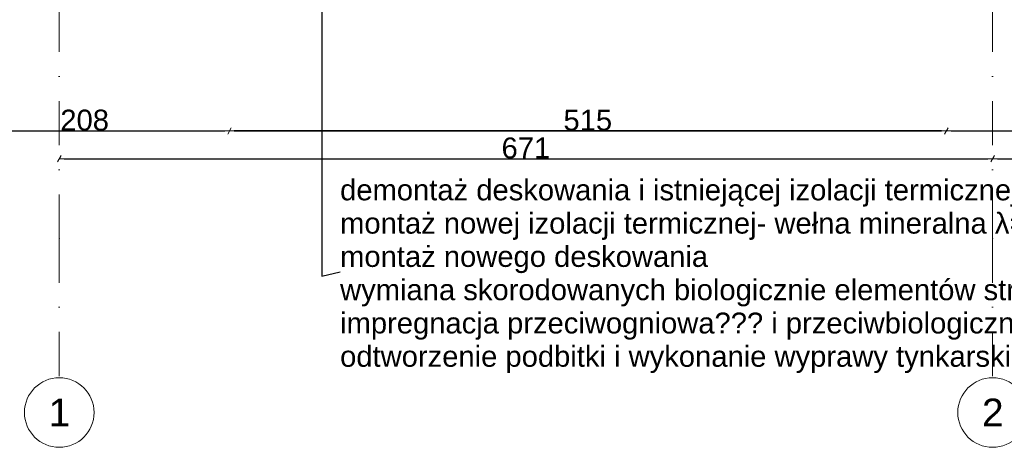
# Model space of a CAD drawing. Header units: millimetres. Extents: x 75999 to 132160, y -108895 to -89040.
# Tile 2 of 61: x 80907 to 87981, y -108895 to -105823. Entities that reach past the tile are written whole.
import ezdxf

# ---------------------------------------------------------------- set-up
doc = ezdxf.new("R2010")
doc.units = ezdxf.units.MM
doc.header["$MEASUREMENT"] = 0
doc.linetypes.add('Dot & Dashed', pattern=[670.277762, 317.5, -176.388889, 0, -176.388874])
for name, color, linetype in [('DIM MALY', 7, 'Continuous'), ('Nowe_00 ZMIANY', 7, 'Continuous'), ('Structural - Grid', 7, 'Continuous')]:
    doc.layers.add(name, color=color, linetype=linetype)
doc.styles.add('STYL_AUTOMATYCZNY_1', font='arial.ttf')
doc.styles.add('STYL_AUTOMATYCZNY_2', font='arial.ttf')
doc.styles.add('STYL_AUTOMATYCZNY_3', font='txt')
doc.dimstyles.new('STYL_AUTOMATYCZNY__3', dxfattribs={"dimtxt": 150, "dimasz": 34.231941, "dimexe": 0.18, "dimexo": 0.0625, "dimgap": 0, "dimtad": 1, "dimtih": 1, "dimtoh": 1, "dimdec": 0, "dimlfac": 0.1, "dimzin": 0, "dimdsep": 46, "dimtxsty": 'STYL_AUTOMATYCZNY_2', "dimblk": 'ARROWHEAD_2', "dimblk1": 'ARROWHEAD_2', "dimblk2": 'ARROWHEAD_2', "dimcen": 0.09, "dimse1": 1, "dimse2": 1, "dimclrd": 5, "dimclre": 5, "dimclrt": 1, "dimadec": 0, "dimazin": 0, "dimtfac": 1, "dimtdec": 4, "dimtmove": 0, "dimatfit": 3, "dimfxl": 0, "dimtolj": 1, "dimtzin": 0, "dimarcsym": 0})
doc.dimstyles.new('STYL_AUTOMATYCZNY__7', dxfattribs={"dimtxt": 0.18, "dimasz": 91.2, "dimexe": 0.18, "dimexo": 0.0625, "dimgap": 0, "dimtad": 0, "dimtih": 1, "dimtoh": 1, "dimdec": 4, "dimzin": 0, "dimdsep": 46, "dimcen": 0.09, "dimadec": 0, "dimazin": 0, "dimtfac": 1, "dimtdec": 4, "dimtmove": 0, "dimatfit": 3, "dimldrblk": 'ARROWHEAD_11', "dimfxl": 0, "dimtolj": 1, "dimtzin": 0, "dimarcsym": 0})

# ---------------------------------------------------------------- blocks, each defined once
blk = doc.blocks.new('ARROWHEAD_2')
at = {"color": 0, "linetype": 'Continuous', "lineweight": 0}
for p, q in [((0, 0), (-1, 0)), ((-0.38, -0.66), (0.38, 0.66))]:
    blk.add_line(p, q, dxfattribs=at)
blk = doc.blocks.new('*D370')
at = {"layer": 'Defpoints', "color": 0}
for p in [(87564.1, -105009.4), (82414.1, -105062.3), (82414.1, -106621.5)]:
    blk.add_point(p, dxfattribs=at)
at = {"layer": 'DIM MALY', "color": 5, "lineweight": -2}
blk.add_line((87529.9, -106621.5), (82448.4, -106621.5), dxfattribs=at)
at = {"layer": 'DIM MALY', "color": 5, "lineweight": -2, "xscale": 34.23194115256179, "yscale": 34.23194115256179, "zscale": 34.23194115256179, "rotation": 180}
blk.add_blockref('ARROWHEAD_2', (82414.1, -106621.5), dxfattribs=at)
at = {"layer": 'DIM MALY', "color": 5, "lineweight": -2, "xscale": 34.23194115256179, "yscale": 34.23194115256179, "zscale": 34.23194115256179}
blk.add_blockref('ARROWHEAD_2', (87564.1, -106621.5), dxfattribs=at)
at = {"layer": 'DIM MALY', "color": 1, "insert": (84988.8, -106544.9), "char_height": 150, "attachment_point": 5, "style": 'STYL_AUTOMATYCZNY_2'}
blk.add_mtext('\\A1;515', dxfattribs=at)
blk = doc.blocks.new('*D371')
at = {"layer": 'Defpoints', "color": 0}
for p in [(80333.6, -100826.1), (82414.1, -105062.3), (82414.1, -106621.5)]:
    blk.add_point(p, dxfattribs=at)
at = {"layer": 'DIM MALY', "color": 5, "lineweight": -2}
blk.add_line((80367.8, -106621.5), (82379.9, -106621.5), dxfattribs=at)
at = {"layer": 'DIM MALY', "color": 5, "lineweight": -2, "xscale": 34.23194115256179, "yscale": 34.23194115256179, "zscale": 34.23194115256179, "rotation": 180}
blk.add_blockref('ARROWHEAD_2', (80333.6, -106621.5), dxfattribs=at)
at = {"layer": 'DIM MALY', "color": 5, "lineweight": -2, "xscale": 34.23194115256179, "yscale": 34.23194115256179, "zscale": 34.23194115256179}
blk.add_blockref('ARROWHEAD_2', (82414.1, -106621.5), dxfattribs=at)
at = {"layer": 'DIM MALY', "color": 1, "insert": (81373.5, -106544.9), "char_height": 150, "attachment_point": 5, "style": 'STYL_AUTOMATYCZNY_2'}
blk.add_mtext('\\A1;208', dxfattribs=at)
blk = doc.blocks.new('*D372')
at = {"layer": 'Defpoints', "color": 0}
for p in [(87564.1, -105009.4), (82414.1, -105062.3), (87564.1, -106621.5)]:
    blk.add_point(p, dxfattribs=at)
at = {"layer": 'DIM MALY', "color": 5, "lineweight": -2}
blk.add_line((82448.4, -106621.5), (87529.9, -106621.5), dxfattribs=at)
at = {"layer": 'DIM MALY', "color": 5, "lineweight": -2, "xscale": 34.23194115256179, "yscale": 34.23194115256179, "zscale": 34.23194115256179, "rotation": 180}
blk.add_blockref('ARROWHEAD_2', (82414.1, -106621.5), dxfattribs=at)
at = {"layer": 'DIM MALY', "color": 5, "lineweight": -2, "xscale": 34.23194115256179, "yscale": 34.23194115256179, "zscale": 34.23194115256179}
blk.add_blockref('ARROWHEAD_2', (87564.1, -106621.5), dxfattribs=at)
at = {"layer": 'DIM MALY', "color": 1, "insert": (84988.8, -106544.9), "char_height": 150, "attachment_point": 5, "style": 'STYL_AUTOMATYCZNY_2'}
blk.add_mtext('\\A1;515', dxfattribs=at)
blk = doc.blocks.new('*D373')
at = {"layer": 'Defpoints', "color": 0}
for p in [(87564.1, -105009.4), (82414.1, -105062.3), (87564.1, -106621.5)]:
    blk.add_point(p, dxfattribs=at)
at = {"layer": 'DIM MALY', "color": 5, "lineweight": -2}
blk.add_line((82448.4, -106621.5), (87529.9, -106621.5), dxfattribs=at)
at = {"layer": 'DIM MALY', "color": 5, "lineweight": -2, "xscale": 34.23194115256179, "yscale": 34.23194115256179, "zscale": 34.23194115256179, "rotation": 180}
blk.add_blockref('ARROWHEAD_2', (82414.1, -106621.5), dxfattribs=at)
at = {"layer": 'DIM MALY', "color": 5, "lineweight": -2, "xscale": 34.23194115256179, "yscale": 34.23194115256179, "zscale": 34.23194115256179}
blk.add_blockref('ARROWHEAD_2', (87564.1, -106621.5), dxfattribs=at)
at = {"layer": 'DIM MALY', "color": 1, "insert": (84988.8, -106544.9), "char_height": 150, "attachment_point": 5, "style": 'STYL_AUTOMATYCZNY_2'}
blk.add_mtext('\\A1;515', dxfattribs=at)
blk = doc.blocks.new('*D374')
at = {"layer": 'Defpoints', "color": 0}
for p in [(87564.1, -105009.4), (118544.1, -105413.4), (118544.1, -106621.5)]:
    blk.add_point(p, dxfattribs=at)
at = {"layer": 'DIM MALY', "color": 5, "lineweight": -2}
blk.add_line((87598.4, -106621.5), (118509.9, -106621.5), dxfattribs=at)
at = {"layer": 'DIM MALY', "color": 5, "lineweight": -2, "xscale": 34.23194115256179, "yscale": 34.23194115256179, "zscale": 34.23194115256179, "rotation": 180}
blk.add_blockref('ARROWHEAD_2', (87564.1, -106621.5), dxfattribs=at)
at = {"layer": 'DIM MALY', "color": 5, "lineweight": -2, "xscale": 34.23194115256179, "yscale": 34.23194115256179, "zscale": 34.23194115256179}
blk.add_blockref('ARROWHEAD_2', (118544.1, -106621.5), dxfattribs=at)
at = {"layer": 'DIM MALY', "color": 1, "insert": (103054.1, -106544.9), "char_height": 150, "attachment_point": 5, "style": 'STYL_AUTOMATYCZNY_2'}
blk.add_mtext('\\A1;3098', dxfattribs=at)
blk = doc.blocks.new('*D471')
at = {"layer": 'Defpoints', "color": 0}
for p in [(87897.3, -106821.5), (87897.3, -108261.8), (81191, -108395.1)]:
    blk.add_point(p, dxfattribs=at)
at = {"layer": 'DIM MALY', "color": 5, "lineweight": -2}
blk.add_line((81225.3, -106821.5), (87863, -106821.5), dxfattribs=at)
at = {"layer": 'DIM MALY', "color": 5, "lineweight": -2, "xscale": 34.23194115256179, "yscale": 34.23194115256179, "zscale": 34.23194115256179, "rotation": 180}
blk.add_blockref('ARROWHEAD_2', (81191, -106821.5), dxfattribs=at)
at = {"layer": 'DIM MALY', "color": 5, "lineweight": -2, "xscale": 34.23194115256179, "yscale": 34.23194115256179, "zscale": 34.23194115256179}
blk.add_blockref('ARROWHEAD_2', (87897.3, -106821.5), dxfattribs=at)
at = {"layer": 'DIM MALY', "color": 1, "insert": (84543.8, -106744.9), "char_height": 150, "attachment_point": 5, "style": 'STYL_AUTOMATYCZNY_2'}
blk.add_mtext('\\A1;671', dxfattribs=at)
blk = doc.blocks.new('*D472')
at = {"layer": 'Defpoints', "color": 0}
for p in [(95367.3, -106821.5), (87897.3, -108261.8), (95367.3, -108395.1)]:
    blk.add_point(p, dxfattribs=at)
at = {"layer": 'DIM MALY', "color": 5, "lineweight": -2}
blk.add_line((87931.5, -106821.5), (95333, -106821.5), dxfattribs=at)
at = {"layer": 'DIM MALY', "color": 5, "lineweight": -2, "xscale": 34.23194115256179, "yscale": 34.23194115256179, "zscale": 34.23194115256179, "rotation": 180}
blk.add_blockref('ARROWHEAD_2', (87897.3, -106821.5), dxfattribs=at)
at = {"layer": 'DIM MALY', "color": 5, "lineweight": -2, "xscale": 34.23194115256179, "yscale": 34.23194115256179, "zscale": 34.23194115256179}
blk.add_blockref('ARROWHEAD_2', (95367.3, -106821.5), dxfattribs=at)
at = {"layer": 'DIM MALY', "color": 1, "insert": (91631.9, -106746.5), "char_height": 150, "attachment_point": 5, "style": 'STYL_AUTOMATYCZNY_2'}
blk.add_mtext('\\A1;747', dxfattribs=at)
blk = doc.blocks.new('ARROWHEAD_11')
at = {"color": 0, "linetype": 'Continuous', "lineweight": 0}
blk.add_line((0, 0), (-1, 0), dxfattribs=at)
at = {"color": 0, "linetype": 'Continuous', "lineweight": 0, "const_width": 0.25, "flags": 128}
blk.add_lwpolyline([(-0.125, 0, 1), (0.125, 0, 1)], format="xyb", close=True, dxfattribs=at)

msp = doc.modelspace()

# ---------------------------------------------------------------- linework, layer by layer
at = {"layer": 'Structural - Grid', "linetype": 'Dot & Dashed', "lineweight": 15}
for p, q in [((81191, -107395.1), (81191, -90541.9)), ((87897.3, -107395.1), (87897.3, -90541.9)), ((81191, -107395.1), (81191, -108395.1)), ((87897.3, -107395.1), (87897.3, -108395.1))]:
    msp.add_line(p, q, dxfattribs=at)
at = {"layer": 'Structural - Grid', "linetype": 'Continuous', "lineweight": 15}
for centre in [(81191, -108645.1), (87897.3, -108645.1)]:
    msp.add_circle(centre, 250, dxfattribs=at)
at = {"layer": 'Structural - Grid', "linetype": 'Dot & Dashed', "lineweight": 15}
for p in [(81191, -107395.1), (81191, -107395.1), (87897.3, -107395.1), (87897.3, -107395.1)]:
    msp.add_point(p, dxfattribs=at)

# ---------------------------------------------------------------- texts
at = {"layer": 'Nowe_00 ZMIANY', "insert": (83209, -107666), "char_height": 150, "attachment_point": 4, "line_spacing_factor": 0.956489, "style": 'STYL_AUTOMATYCZNY_3'}
msp.add_mtext('\\A1;{\\pql;\\fHelvetica|b0|i0|c0|p0;\\W1.000000;demontaż\\fArial|b0|i0|c238|p0;\\W1.000000; deskowania i istniejącej izolacji termicznej stropu\\P\\pql;\\fHelvetica|b0|i0|c0|p0;\\W1.000000;montaż nowej izolacji termicznej- wełna mineralna \\fArial|b0|i0|c238|p0;\\W1.000000;λ\\fHelvetica|b0|i0|c0|p0;\\W1.000000;= 0,036 W/mK gr 25 cm\\P\\pql;\\fHelvetica|b0|i0|c0|p0;\\W1.000000;montaż nowego deskowania \\P\\pql;\\fArial|b0|i0|c238|p0;\\W1.000000;wymiana skorodowanych biologicznie elementów stropu\\P\\pql;\\fArial|b0|i0|c238|p0;\\W1.000000;impregnacja przeciwogniowa??? i przeciwbiologiczna elementów drewnianych\\P\\pql;\\fArial|b0|i0|c238|p0;\\W1.000000;odtworzenie podbitki i wykonanie wyprawy tynkarskiej oraz malarskiej}', dxfattribs=at)
at = {"layer": 'Structural - Grid', "lineweight": 15, "char_height": 200, "attachment_point": 1, "style": 'STYL_AUTOMATYCZNY_1'}
for s, insert in [('\\A1;{\\pql;\\pt0;\\fArial|b0|i0|c238|p0;\\W1.000000;1}', (81114.8, -108545.1)), ('\\A1;{\\pql;\\pt0;\\fArial|b0|i0|c238|p0;\\W1.000000;2}', (87821, -108545.1))]:
    msp.add_mtext(s, dxfattribs=dict(at, insert=insert))

# ---------------------------------------------------------------- dimensions: what is measured, and where the dimension line sits
at = {"layer": 'DIM MALY'}
for base, p1, p2, picture, middle in [((82414.1, -106621.5), (80333.6, -100826.1), (82414.1, -105062.3), '*D371', (81373.5, -106621.5)), ((87564.1, -106621.5), (82414.1, -105062.3), (87564.1, -105009.4), '*D372', (84988.8, -106621.5)), ((87564.1, -106621.5), (82414.1, -105062.3), (87564.1, -105009.4), '*D373', (84988.8, -106621.5)), ((118544.1, -106621.5), (87564.1, -105009.4), (118544.1, -105413.4), '*D374', (103054.1, -106621.5)), ((87897.3, -106821.5), (81191, -108395.1), (87897.3, -108261.8), '*D471', (84543.8, -106821.5)), ((95367.3, -106821.5), (87897.3, -108261.8), (95367.3, -108395.1), '*D472', (91631.9, -106821.5))]:
    dim = msp.add_linear_dim(base=base, p1=p1, p2=p2, dimstyle='STYL_AUTOMATYCZNY__3', dxfattribs=at)
    dim.commit()
    dim.dimension.update_dxf_attribs({"geometry": picture, "text_midpoint": middle, "dimtype": 160})
dim = msp.add_linear_dim(base=(82414.1, -106621.5), p1=(87564.1, -105009.4), p2=(82414.1, -105062.3), angle=180, dimstyle='STYL_AUTOMATYCZNY__3', dxfattribs=at)
dim.commit()
dim.dimension.update_dxf_attribs({"geometry": '*D370', "text_midpoint": (84988.8, -106621.5), "dimtype": 160})

# ---------------------------------------------------------------- leaders
at = {"layer": 'Nowe_00 ZMIANY', "annotation_type": 0, "has_hookline": 1, "hookline_direction": 0, "text_width": 7240.1}
msp.add_leader([(83077.3, -104811.4), (83077.3, -107666), (83209, -107633.5)], dimstyle='STYL_AUTOMATYCZNY__7', dxfattribs=at)

doc.saveas('drawing.dxf')
